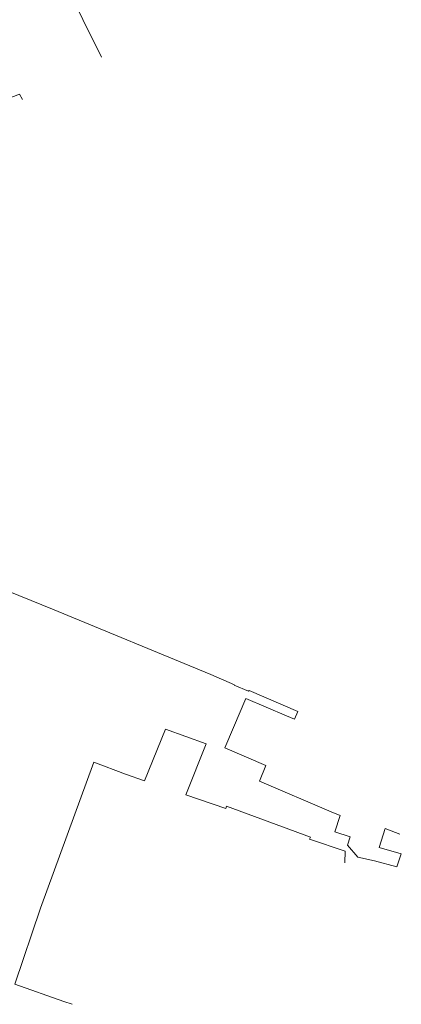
# Model space of a CAD drawing. Header units: metres. Extents: x 163628 to 167676, y 402708 to 405373.
# Tile 102 of 256: x 165198 to 165259, y 402970 to 403127. Entities that reach past the tile are written whole.
import ezdxf

# ---------------------------------------------------------------- set-up
doc = ezdxf.new("R2010")
doc.units = ezdxf.units.M
doc.layers.add('X-CA190022.004-UO-BGT_Ondergrond$0$GE_401_OTDErf_Vlak_GEM', color=253, linetype='Continuous', lineweight=9)
doc.layers.add('X-CA190022.004-UO-KAD_Percelen$0$B-WE-KG-GRENS_PERCEEL-GV', color=150, linetype='Continuous', lineweight=9)

msp = doc.modelspace()

# ---------------------------------------------------------------- linework, layer by layer
at = {"layer": 'X-CA190022.004-UO-BGT_Ondergrond$0$GE_401_OTDErf_Vlak_GEM', "flags": 128}
for points in [[(165185.889, 403039.935), (165203.474, 403032.828), (165228.617, 403022.437), (165232.383, 403020.837), (165232.344, 403020.784), (165234.628, 403019.836), (165234.707, 403019.928), (165242.437, 403016.565), (165241.915, 403015.364), (165240.66, 403015.897), (165234.181, 403018.65), (165232.221, 403014.05), (165230.845, 403010.799), (165237.383, 403008.001), (165236.332, 403005.481), (165247.778, 403000.625), (165249.179, 403000.066), (165248.315, 402997.465), (165250.749, 402996.658), (165250.322, 402995.33), (165252.008, 402993.44), (165254.653, 402992.871), (165258.178, 402991.899), (165258.903, 402993.948), (165255.378, 402994.975), (165256.36, 402997.97), (165258.656, 402997.087)], [(165249.915, 402992.549), (165249.987, 402994.397), (165244.304, 402996.269), (165244.44, 402996.601), (165231.123, 403001.514), (165230.991, 403001.137), (165224.672, 403003.314), (165227.885, 403011.431), (165221.413, 403013.795), (165218.086, 403005.582), (165215.05, 403006.628), (165210.015, 403008.527)], [(165210.015, 403008.527), (165201.569, 402985.296), (165197.489, 402973.251), (165205.233, 402970.509), (165206.552, 402970.042)]]:
    msp.add_lwpolyline(points, dxfattribs=at)
at = {"layer": 'X-CA190022.004-UO-KAD_Percelen$0$B-WE-KG-GRENS_PERCEEL-GV', "flags": 128}
for points in [[(165211.244, 403120.566), (165210.639, 403121.799), (165208.809, 403125.467), (165207.154, 403128.894), (165198.457, 403146.904), (165193.291, 403157.602), (165193.932, 403157.921), (165194.404, 403158.156), (165194.302, 403158.168), (165193.975, 403158.282), (165193.681, 403158.465), (165193.59, 403158.552), (165190.896, 403163.515), (165185.551, 403173.37), (165185.52, 403173.426), (165185.155, 403174.1), (165185.128, 403174.15), (165183.206, 403177.694), (165183.057, 403177.968), (165182.51, 403178.977), (165182.479, 403179.034), (165162.706, 403215.494), (165160.541, 403219.465), (165157.767, 403224.478)], [(165207.154, 403128.894), (165208.809, 403125.467), (165210.639, 403121.799), (165211.244, 403120.566)], [(165198.662, 403113.848), (165198.219, 403114.673), (165182.333, 403108.533), (165181.48, 403108.204), (165182.958, 403105.462)], [(165198.219, 403114.673), (165198.662, 403113.848)]]:
    msp.add_lwpolyline(points, dxfattribs=at)

doc.saveas('drawing.dxf')
